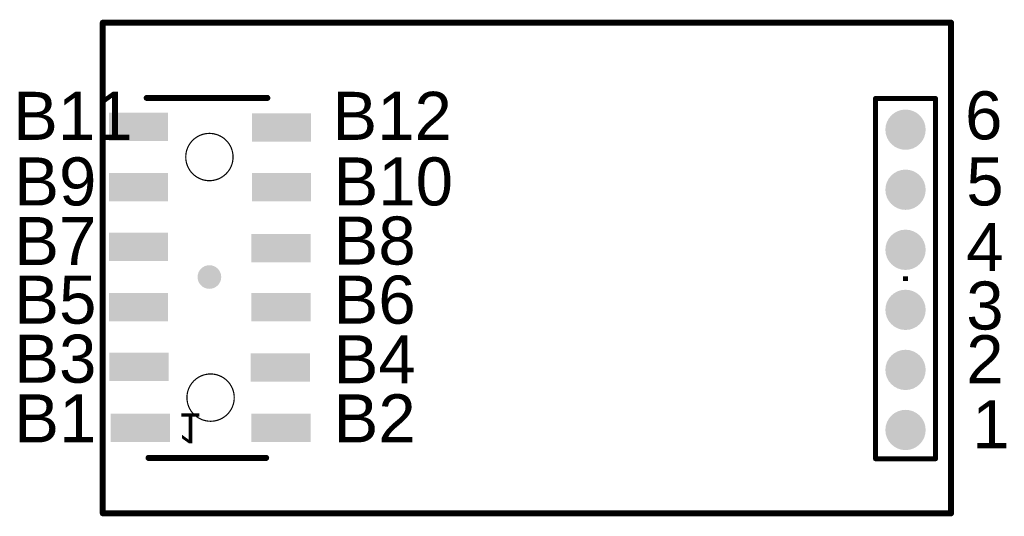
# Model space of a CAD drawing. Header units: inches. Extents: x -3.5 to 38.1, y -0.1 to 20.9.
import ezdxf

# ---------------------------------------------------------------- set-up
doc = ezdxf.new("R2010")
doc.units = ezdxf.units.IN
for name, color, linetype in [('Bottom Layer', 5, 'Continuous'), ('Bottom Overlay', 54, 'Continuous'), ('Bottom Paste', 16, 'Continuous'), ('Bottom Solder', 6, 'Continuous'), ('Keep-Out Layer', 6, 'Continuous'), ('Mechanical 1', 6, 'Continuous'), ('Multi-Layer', 9, 'Continuous'), ('Pad Holes', 156, 'Continuous'), ('Top Layer', 1, 'Continuous'), ('Top Solder', 216, 'Continuous')]:
    doc.layers.add(name, color=color, linetype=linetype)
doc.styles.add('Arial', font='txt', dxfattribs={"height": 0.2})

# ---------------------------------------------------------------- blocks, each defined once
blk = doc.blocks.new('PIN6_DIP2_54_B_1')
at = {"layer": 'Bottom Layer'}
h = blk.add_hatch(color=5, dxfattribs=at)
edge = h.paths.add_edge_path()
edge.add_arc((-6.4, 0), 0.75, 0, 360)
h = blk.add_hatch(color=5, dxfattribs=at)
edge = h.paths.add_edge_path()
edge.add_arc((-3.86, 0), 0.75, 0, 360)
h = blk.add_hatch(color=5, dxfattribs=at)
edge = h.paths.add_edge_path()
edge.add_arc((-1.32, 0), 0.75, 0, 360)
h = blk.add_hatch(color=5, dxfattribs=at)
edge = h.paths.add_edge_path()
edge.add_arc((1.22, 0), 0.75, 0, 360)
h = blk.add_hatch(color=5, dxfattribs=at)
edge = h.paths.add_edge_path()
edge.add_arc((3.76, 0), 0.75, 0, 360)
h = blk.add_hatch(color=5, dxfattribs=at)
edge = h.paths.add_edge_path()
edge.add_arc((6.3, 0), 0.75, 0, 360)
at = {"layer": 'Bottom Overlay'}
blk.add_hatch(color=54, dxfattribs=at).paths.add_polyline_path([(-0.1, 0.1), (0.1, 0.1), (0.1, -0.1), (-0.1, -0.1)])
at = {"layer": 'Multi-Layer'}
h = blk.add_hatch(color=9, dxfattribs=at)
edge = h.paths.add_edge_path()
edge.add_arc((-6.4, 0), 0.75, 0, 360)
h = blk.add_hatch(color=9, dxfattribs=at)
edge = h.paths.add_edge_path()
edge.add_arc((-3.86, 0), 0.75, 0, 360)
h = blk.add_hatch(color=9, dxfattribs=at)
edge = h.paths.add_edge_path()
edge.add_arc((-1.32, 0), 0.75, 0, 360)
h = blk.add_hatch(color=9, dxfattribs=at)
edge = h.paths.add_edge_path()
edge.add_arc((1.22, 0), 0.75, 0, 360)
h = blk.add_hatch(color=9, dxfattribs=at)
edge = h.paths.add_edge_path()
edge.add_arc((3.76, 0), 0.75, 0, 360)
h = blk.add_hatch(color=9, dxfattribs=at)
edge = h.paths.add_edge_path()
edge.add_arc((6.3, 0), 0.75, 0, 360)
at = {"layer": 'Pad Holes'}
h = blk.add_hatch(color=7, dxfattribs=at)
edge = h.paths.add_edge_path()
edge.add_arc((-6.4, 0), 0.4, 0, 360)
h = blk.add_hatch(color=7, dxfattribs=at)
edge = h.paths.add_edge_path()
edge.add_arc((-3.86, 0), 0.4, 0, 360)
h = blk.add_hatch(color=7, dxfattribs=at)
edge = h.paths.add_edge_path()
edge.add_arc((-1.32, 0), 0.4, 0, 360)
h = blk.add_hatch(color=7, dxfattribs=at)
edge = h.paths.add_edge_path()
edge.add_arc((1.22, 0), 0.4, 0, 360)
h = blk.add_hatch(color=7, dxfattribs=at)
edge = h.paths.add_edge_path()
edge.add_arc((3.76, 0), 0.4, 0, 360)
h = blk.add_hatch(color=7, dxfattribs=at)
edge = h.paths.add_edge_path()
edge.add_arc((6.3, 0), 0.4, 0, 360)
at = {"layer": 'Top Layer'}
h = blk.add_hatch(color=1, dxfattribs=at)
edge = h.paths.add_edge_path()
edge.add_arc((-6.4, 0), 0.75, 0, 360)
h = blk.add_hatch(color=1, dxfattribs=at)
edge = h.paths.add_edge_path()
edge.add_arc((-3.86, 0), 0.75, 0, 360)
h = blk.add_hatch(color=1, dxfattribs=at)
edge = h.paths.add_edge_path()
edge.add_arc((-1.32, 0), 0.75, 0, 360)
h = blk.add_hatch(color=1, dxfattribs=at)
edge = h.paths.add_edge_path()
edge.add_arc((1.22, 0), 0.75, 0, 360)
h = blk.add_hatch(color=1, dxfattribs=at)
edge = h.paths.add_edge_path()
edge.add_arc((3.76, 0), 0.75, 0, 360)
h = blk.add_hatch(color=1, dxfattribs=at)
edge = h.paths.add_edge_path()
edge.add_arc((6.3, 0), 0.75, 0, 360)
at = {"layer": 'Top Solder'}
h = blk.add_hatch(color=216, dxfattribs=at)
edge = h.paths.add_edge_path()
edge.add_arc((-6.4, 0), 0.852, 0, 360)
h = blk.add_hatch(color=216, dxfattribs=at)
edge = h.paths.add_edge_path()
edge.add_arc((-3.86, 0), 0.852, 0, 360)
h = blk.add_hatch(color=216, dxfattribs=at)
edge = h.paths.add_edge_path()
edge.add_arc((-1.32, 0), 0.852, 0, 360)
h = blk.add_hatch(color=216, dxfattribs=at)
edge = h.paths.add_edge_path()
edge.add_arc((1.22, 0), 0.852, 0, 360)
h = blk.add_hatch(color=216, dxfattribs=at)
edge = h.paths.add_edge_path()
edge.add_arc((3.76, 0), 0.852, 0, 360)
h = blk.add_hatch(color=216, dxfattribs=at)
edge = h.paths.add_edge_path()
edge.add_arc((6.3, 0), 0.852, 0, 360)
at = {"layer": 'Bottom Overlay'}
for points in [[(-7.62, 1.27, 0.203, 0.203, 0), (-7.62, -1.27, 0.203, 0.203, 0)], [(-7.62, 1.27, 0.203, 0.203, 0), (7.62, 1.27, 0.203, 0.203, 0)], [(7.62, 1.27, 0.203, 0.203, 0), (7.62, -1.27, 0.203, 0.203, 0)], [(7.62, -1.27, 0.203, 0.203, 0), (-7.62, -1.27, 0.203, 0.203, 0)]]:
    blk.add_lwpolyline(points, format="xyseb", dxfattribs=at)
for points in [[(-7.671, 1.27, 0.102, 0.102, 1), (-7.569, 1.27, 0.102, 0.102, 1)], [(-7.671, 1.27, 0.102, 0.102, 1), (-7.569, 1.27, 0.102, 0.102, 1)], [(7.569, 1.27, 0.102, 0.102, 1), (7.671, 1.27, 0.102, 0.102, 1)], [(7.569, 1.27, 0.102, 0.102, 1), (7.671, 1.27, 0.102, 0.102, 1)], [(-7.671, -1.27, 0.102, 0.102, 1), (-7.569, -1.27, 0.102, 0.102, 1)], [(-7.671, -1.27, 0.102, 0.102, 1), (-7.569, -1.27, 0.102, 0.102, 1)], [(7.569, -1.27, 0.102, 0.102, 1), (7.671, -1.27, 0.102, 0.102, 1)], [(7.569, -1.27, 0.102, 0.102, 1), (7.671, -1.27, 0.102, 0.102, 1)]]:
    blk.add_lwpolyline(points, format="xyseb", close=True, dxfattribs=at)
blk = doc.blocks.new('CON12_2_54____SMT_2_B_2')
at = {"layer": 'Bottom Layer'}
for points in [[(-1.762, 4.175), (-0.762, 4.175), (-0.762, 1.875), (-1.762, 1.875)], [(0.788, 4.175), (1.788, 4.175), (1.788, 1.875), (0.788, 1.875)], [(3.313, 4.175), (4.313, 4.175), (4.313, 1.875), (3.313, 1.875)], [(5.863, 4.175), (6.863, 4.175), (6.863, 1.875), (5.863, 1.875)], [(-6.862, 4.1), (-5.862, 4.1), (-5.862, 1.8), (-6.862, 1.8)], [(-4.287, 4.15), (-3.287, 4.15), (-3.287, 1.85), (-4.287, 1.85)], [(-6.862, -1.85), (-5.862, -1.85), (-5.862, -4.15), (-6.862, -4.15)], [(-4.312, -1.825), (-3.312, -1.825), (-3.312, -4.125), (-4.312, -4.125)], [(-1.762, -1.85), (-0.762, -1.85), (-0.762, -4.15), (-1.762, -4.15)], [(0.738, -1.85), (1.738, -1.85), (1.738, -4.15), (0.738, -4.15)], [(3.313, -1.875), (4.313, -1.875), (4.313, -4.175), (3.313, -4.175)], [(5.838, -1.875), (6.838, -1.875), (6.838, -4.175), (5.838, -4.175)]]:
    blk.add_hatch(color=5, dxfattribs=at).paths.add_polyline_path(points)
at = {"layer": 'Bottom Overlay'}
h = blk.add_hatch(color=54, dxfattribs=at)
edge = h.paths.add_edge_path()
edge.add_arc((0.013, 0.025), 0.5, 0, 360)
at = {"layer": 'Bottom Paste'}
for points in [[(-1.762, 4.175), (-0.762, 4.175), (-0.762, 1.875), (-1.762, 1.875)], [(0.788, 4.175), (1.788, 4.175), (1.788, 1.875), (0.788, 1.875)], [(3.313, 4.175), (4.313, 4.175), (4.313, 1.875), (3.313, 1.875)], [(5.863, 4.175), (6.863, 4.175), (6.863, 1.875), (5.863, 1.875)], [(-6.862, 4.1), (-5.862, 4.1), (-5.862, 1.8), (-6.862, 1.8)], [(-4.287, 4.15), (-3.287, 4.15), (-3.287, 1.85), (-4.287, 1.85)], [(-6.862, -1.85), (-5.862, -1.85), (-5.862, -4.15), (-6.862, -4.15)], [(-4.312, -1.825), (-3.312, -1.825), (-3.312, -4.125), (-4.312, -4.125)], [(-1.762, -1.85), (-0.762, -1.85), (-0.762, -4.15), (-1.762, -4.15)], [(0.738, -1.85), (1.738, -1.85), (1.738, -4.15), (0.738, -4.15)], [(3.313, -1.875), (4.313, -1.875), (4.313, -4.175), (3.313, -4.175)], [(5.838, -1.875), (6.838, -1.875), (6.838, -4.175), (5.838, -4.175)]]:
    blk.add_hatch(color=16, dxfattribs=at).paths.add_polyline_path(points)
at = {"layer": 'Bottom Solder'}
for points in [[(-6.964, 4.202), (-5.761, 4.202), (-5.761, 1.698), (-6.964, 1.698)], [(-4.389, 4.252), (-3.186, 4.252), (-3.186, 1.748), (-4.389, 1.748)], [(-1.864, 4.277), (-0.661, 4.277), (-0.661, 1.773), (-1.864, 1.773)], [(0.686, 4.277), (1.889, 4.277), (1.889, 1.773), (0.686, 1.773)], [(3.211, 4.277), (4.414, 4.277), (4.414, 1.773), (3.211, 1.773)], [(5.761, 4.277), (6.964, 4.277), (6.964, 1.773), (5.761, 1.773)], [(-6.964, -1.748), (-5.761, -1.748), (-5.761, -4.252), (-6.964, -4.252)], [(-4.414, -1.723), (-3.211, -1.723), (-3.211, -4.227), (-4.414, -4.227)], [(-1.864, -1.748), (-0.661, -1.748), (-0.661, -4.252), (-1.864, -4.252)], [(0.636, -1.748), (1.839, -1.748), (1.839, -4.252), (0.636, -4.252)], [(3.211, -1.773), (4.414, -1.773), (4.414, -4.277), (3.211, -4.277)], [(5.736, -1.773), (6.939, -1.773), (6.939, -4.277), (5.736, -4.277)]]:
    blk.add_hatch(color=6, dxfattribs=at).paths.add_polyline_path(points)
at = {"layer": 'Bottom Overlay'}
for points in [[(-7.637, 2.6, 0.254, 0.254, 0), (-7.637, -2.375, 0.254, 0.254, 0)], [(7.588, 2.675, 0.254, 0.254, 0), (7.588, -2.425, 0.254, 0.254, 0)]]:
    blk.add_lwpolyline(points, format="xyseb", dxfattribs=at)
for points in [[(-7.701, 2.6, 0.127, 0.127, 1), (-7.574, 2.6, 0.127, 0.127, 1)], [(7.524, 2.675, 0.127, 0.127, 1), (7.651, 2.675, 0.127, 0.127, 1)], [(-7.701, -2.375, 0.127, 0.127, 1), (-7.574, -2.375, 0.127, 0.127, 1)], [(7.524, -2.425, 0.127, 0.127, 1), (7.651, -2.425, 0.127, 0.127, 1)]]:
    blk.add_lwpolyline(points, format="xyseb", close=True, dxfattribs=at)
at = {"layer": 'Keep-Out Layer'}
for points in [[(-4.087, -0.025, 0.0508, 0.0508, 1), (-6.087, -0.025, 0.0508, 0.0508, 1)], [(6.088, 0.025, 0.0508, 0.0508, 1), (4.088, 0.025, 0.0508, 0.0508, 1)], [(-6.1, -0.025, 0.0254, 0.0254, 1), (-6.075, -0.025, 0.0254, 0.0254, 1)], [(-4.1, -0.025, 0.0254, 0.0254, 1), (-4.075, -0.025, 0.0254, 0.0254, 1)], [(4.075, 0.025, 0.0254, 0.0254, 1), (4.1, 0.025, 0.0254, 0.0254, 1)], [(6.075, 0.025, 0.0254, 0.0254, 1), (6.1, 0.025, 0.0254, 0.0254, 1)]]:
    blk.add_lwpolyline(points, format="xyseb", close=True, dxfattribs=at)
at = {"layer": 'Bottom Overlay', "style": 'Arial', "text_generation_flag": 2}
blk.add_text('1', height=1.27, rotation=90, dxfattribs=at).set_placement((-5.75, 1.35))

msp = doc.modelspace()

# ---------------------------------------------------------------- linework, layer by layer
at = {"layer": 'Keep-Out Layer'}
for points in [[(-0.007, 0, 0.254, 0.254, 0), (-0.007, 20.75, 0.254, 0.254, 0)], [(-0.007, 20.75, 0.254, 0.254, 0), (35.858, 20.75, 0.254, 0.254, 0)], [(35.858, 0, 0.254, 0.254, 0), (35.858, 20.75, 0.254, 0.254, 0)], [(-0.007, 0, 0.254, 0.254, 0), (35.858, 0, 0.254, 0.254, 0)]]:
    msp.add_lwpolyline(points, format="xyseb", dxfattribs=at)
for points in [[(-0.071, 20.75, 0.127, 0.127, 1), (0.056, 20.75, 0.127, 0.127, 1)], [(-0.071, 20.75, 0.127, 0.127, 1), (0.056, 20.75, 0.127, 0.127, 1)], [(35.794, 20.75, 0.127, 0.127, 1), (35.921, 20.75, 0.127, 0.127, 1)], [(35.794, 20.75, 0.127, 0.127, 1), (35.921, 20.75, 0.127, 0.127, 1)], [(-0.071, 0, 0.127, 0.127, 1), (0.056, 0, 0.127, 0.127, 1)], [(-0.071, 0, 0.127, 0.127, 1), (0.056, 0, 0.127, 0.127, 1)], [(35.794, 0, 0.127, 0.127, 1), (35.921, 0, 0.127, 0.127, 1)], [(35.794, 0, 0.127, 0.127, 1), (35.921, 0, 0.127, 0.127, 1)]]:
    msp.add_lwpolyline(points, format="xyseb", close=True, dxfattribs=at)

# ---------------------------------------------------------------- block references
at = {"rotation": 90}
for name, p in [('CON12_2_54____SMT_2_B_2', (4.525, 9.98)), ('PIN6_DIP2_54_B_1', (33.932, 9.925))]:
    msp.add_blockref(name, p, dxfattribs=at)

# ---------------------------------------------------------------- texts
at = {"layer": 'Mechanical 1', "style": 'Arial'}
for s, p in [('B11', (-3.801, 15.794)), ('B12', (9.699, 15.794)), ('6', (36.449, 15.815)), ('B9', (-3.75, 13.021)), ('B10', (9.75, 13.021)), ('5', (36.5, 13.021)), ('B7', (-3.75, 10.5)), ('B8', (9.75, 10.521)), ('4', (36.5, 10.25)), ('B5', (-3.75, 8.021)), ('B6', (9.75, 8.021)), ('3', (36.5, 7.773)), ('B3', (-3.75, 5.523)), ('B4', (9.75, 5.5)), ('2', (36.499, 5.5)), ('B1', (-3.75, 3)), ('B2', (9.75, 3)), ('1', (36.75, 2.75))]:
    msp.add_text(s, height=2.032, dxfattribs=at).set_placement(p)

doc.saveas('drawing.dxf')
